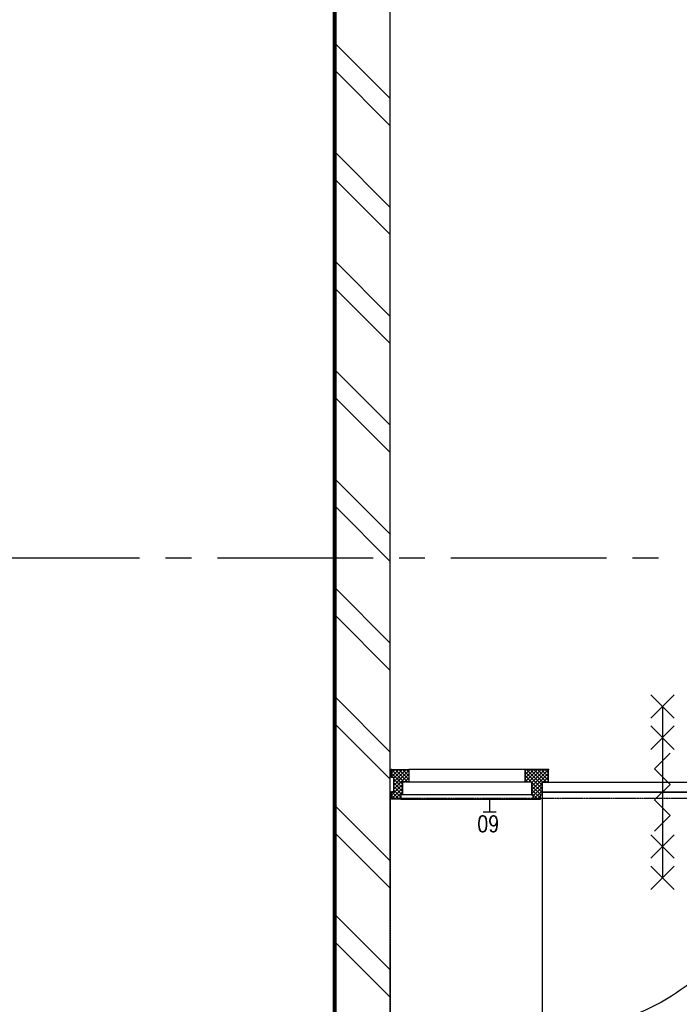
# Model space of a CAD drawing. Extents: x -66955 to 52345, y -20450 to 69550.
# Tile 38 of 132: x -58018 to -55476, y 25265 to 29061. Entities that reach past the tile are written whole.
import ezdxf
from ezdxf.enums import TextEntityAlignment as Align

# ---------------------------------------------------------------- set-up
doc = ezdxf.new("R2010")
doc.units = 0
doc.header["$MEASUREMENT"] = 0
doc.linetypes.add('DASHED', pattern=[0.75, 0.5, -0.25])
doc.linetypes.add('LEEG', pattern=[1, -1])
for name, color, linetype in [('STRAMIEN--E7-', 7, 'CONTINUOUS'), ('VERD1--21-', 7, 'CONTINUOUS'), ('VERD1--22-', 7, 'CONTINUOUS'), ('VERD1--32-', 7, 'CONTINUOUS'), ('VERD1--E5-', 7, 'CONTINUOUS'), ('VERD1--E6-', 7, 'CONTINUOUS')]:
    doc.layers.add(name, color=color, linetype=linetype)
doc.styles.add('ROMANS', font='ROMANS', dxfattribs={"height": 0.2})
doc.styles.add('txt', font='TXT', dxfattribs={"height": 0.2})

# ---------------------------------------------------------------- blocks, each defined once
blk = doc.blocks.new('*O302')
at = {"layer": 'VERD1--E6-', "color": 7, "linetype": 'CONTINUOUS'}
for p, q in [((-45, 375), (45, 285)), ((-45, 285), (45, 375)), ((0, 330), (0, -330)), ((-45, 255), (45, 165)), ((-45, 165), (45, 255)), ((-45, -165), (45, -255)), ((-45, -255), (45, -165)), ((-45, -285), (45, -375)), ((-45, -375), (45, -285))]:
    blk.add_line(p, q, dxfattribs=at)
blk.add_lwpolyline([(30, 150), (-30, 90), (30.02, 30), (-30, -30), (30, -90), (-30, -150)], dxfattribs=at)
blk = doc.blocks.new('*O326')
at = {"layer": 'VERD1--32-', "color": 7, "linetype": 'CONTINUOUS'}
for p, q in [((-1525, 494.37), (-1510.86, 508.51)), ((-1525, 480.23), (-1496.72, 508.51)), ((-1525, 508.51), (-1478, 461.51)), ((-1525, 494.37), (-1483, 452.37)), ((-1516, 475.08), (-1482.57, 508.51)), ((-1516, 460.94), (-1468.43, 508.51)), ((-1516, 446.8), (-1458, 504.8)), ((-1510.86, 508.51), (-1463.86, 461.51)), ((-1496.72, 508.51), (-1458, 469.79)), ((-1482.57, 508.51), (-1458, 483.94)), ((-1468.43, 508.51), (-1458, 498.08)), ((-1004.85, 508.51), (-1010, 503.36)), ((-990.71, 508.51), (-1010, 489.22)), ((-976.57, 508.51), (-1010, 475.08)), ((-945, 434.52), (-1010, 499.52)), ((-962.43, 508.51), (-1009.43, 461.51)), ((-945, 448.66), (-1004.85, 508.51)), ((-948.28, 508.51), (-995.28, 461.51)), ((-943.71, 461.51), (-990.71, 508.51)), ((-934.14, 508.51), (-985, 457.65)), ((-920, 508.51), (-985, 443.51)), ((-920, 494.37), (-985, 429.37)), ((-929.57, 461.51), (-976.57, 508.51)), ((-920, 466.08), (-962.43, 508.51)), ((-920, 480.23), (-948.28, 508.51)), ((-920, 494.37), (-934.14, 508.51)), ((-1525, 480.23), (-1523.28, 478.51)), ((-1516, 432.66), (-1458, 490.66)), ((-1516, 471.23), (-1483, 438.23)), ((-1516, 457.08), (-1483, 424.08)), ((-1473.01, 461.51), (-1458, 476.52)), ((-1458.86, 461.51), (-1458, 462.37)), ((-986.14, 461.51), (-1010, 485.37)), ((-1000.28, 461.51), (-1010, 471.23)), ((-945, 420.37), (-985, 460.37)), ((-920, 480.23), (-938.72, 461.51)), ((-920, 466.08), (-924.57, 461.51)), ((-1525, 409.52), (-1483, 451.52)), ((-1525, 395.37), (-1483, 437.37)), ((-1525, 423.66), (-1524.15, 424.51)), ((-1525, 423.66), (-1495.85, 394.51)), ((-1516, 442.94), (-1483.57, 410.51)), ((-1516, 428.8), (-1489, 401.8)), ((-1511.72, 394.51), (-1483, 423.23)), ((-945, 455.23), (-985, 415.23)), ((-949.28, 410.51), (-985, 446.23)), ((-951, 398.09), (-985, 432.09)), ((-961.56, 394.51), (-985, 417.95)), ((-945, 441.08), (-979, 407.08)), ((-945, 426.94), (-977.43, 394.51)), ((-1525, 409.52), (-1509.99, 394.51)), ((-1525, 395.37), (-1524.14, 394.51)), ((-1497.58, 394.51), (-1489, 403.09)), ((-975.71, 394.51), (-979, 397.8)), ((-951, 406.8), (-963.29, 394.51)), ((-945, 412.8), (-947.29, 410.51))]:
    blk.add_line(p, q, dxfattribs=at)
for points in [[(-1525, 508.51), (-1458, 508.51), (-1458, 461.51), (-1483, 461.51), (-1483, 410.51), (-1489, 410.51), (-1489, 394.51), (-1525, 394.51), (-1525, 424.51), (-1516, 424.51), (-1516, 478.51), (-1525, 478.51)], [(-1525, 508.51), (-1458, 508.51), (-1458, 461.51), (-1483, 461.51), (-1483, 410.51), (-1489, 410.51), (-1489, 394.51), (-1525, 394.51), (-1525, 424.51), (-1516, 424.51), (-1516, 478.51), (-1525, 478.51)], [(-1010, 508.51), (-1458, 508.51), (-1458, 461.51), (-1010, 461.51)], [(-920, 508.51), (-1010, 508.51), (-1010, 461.51), (-985, 461.51), (-985, 410.51), (-979, 410.51), (-979, 394.51), (-951, 394.51), (-951, 410.51), (-945, 410.51), (-945, 461.51), (-920, 461.51)], [(-920, 508.51), (-1010, 508.51), (-1010, 461.51), (-985, 461.51), (-985, 410.51), (-979, 410.51), (-979, 394.51), (-951, 394.51), (-951, 410.51), (-945, 410.51), (-945, 461.51), (-920, 461.51)], [(-1483, 461.51), (-985, 461.51), (-985, 410.51), (-1483, 410.51)], [(-943, 459.51), (-13, 459.51), (-13, 421.51), (-943, 421.51)], [(-979, 410.51), (-1489, 410.51), (-1489, 394.51), (-979, 394.51)]]:
    blk.add_lwpolyline(points, close=True, dxfattribs=at)
blk.add_lwpolyline([(-13, 421.5, -0.4142136), (-943, -508.49), (-943, 421.51), (-13, 421.51)], format="xyb", dxfattribs=at)
for p in [(-1525, 508.51), (-920, 508.51)]:
    blk.add_point(p, dxfattribs=at)
at = {"layer": 'VERD1--32-', "color": 7, "linetype": 'CONTINUOUS', "style": 'txt'}
blk.add_text('67x114', height=10, rotation=90, dxfattribs=at).set_placement((-1492, 432.51))
blk = doc.blocks.new('BI$IIS')
at = {"layer": 'VERD1--32-', "color": 7, "linetype": 'CONTINUOUS'}
blk.add_blockref('*O326', (1525, -508.51), dxfattribs=at)

msp = doc.modelspace()

# ---------------------------------------------------------------- linework, layer by layer
at = {"layer": 'STRAMIEN--E7-', "color": 6, "linetype": 'CONTINUOUS'}
for p, q in [((-57856, 26985), (-58156, 26985)), ((-57556, 26985), (-57856, 26985)), ((-57356, 26985), (-57456, 26985)), ((-56956, 26985), (-57256, 26985)), ((-56656, 26985), (-56956, 26985)), ((-56456, 26985), (-56556, 26985)), ((-56056, 26985), (-56356, 26985)), ((-55756, 26985), (-56056, 26985)), ((-55556, 26985), (-55656, 26985))]:
    msp.add_line(p, q, dxfattribs=at)
at = {"layer": 'VERD1--21-', "color": 7, "linetype": 'CONTINUOUS'}
for p, q in [((-56800, 21565), (-56800, 31415)), ((-56590, 21355), (-56590, 31415)), ((-56590, 28757.5), (-56800, 28967.5)), ((-56590, 28652.5), (-56800, 28862.5)), ((-56590, 28337.5), (-56800, 28547.5)), ((-56590, 28232.5), (-56800, 28442.5)), ((-56590, 27917.5), (-56800, 28127.5)), ((-56590, 27812.5), (-56800, 28022.5)), ((-56590, 27497.5), (-56800, 27707.5)), ((-56590, 27392.5), (-56800, 27602.5)), ((-56590, 27077.5), (-56800, 27287.5)), ((-56590, 26972.5), (-56800, 27182.5)), ((-56590, 26657.5), (-56800, 26867.5)), ((-56590, 26552.5), (-56800, 26762.5)), ((-56590, 26237.5), (-56800, 26447.5)), ((-56590, 26132.5), (-56800, 26342.5)), ((-56590, 25817.5), (-56800, 26027.5)), ((-56590, 25712.5), (-56800, 25922.5)), ((-56590, 25397.5), (-56800, 25607.5)), ((-56590, 25292.5), (-56800, 25502.5))]:
    msp.add_line(p, q, dxfattribs=at)
at = {"layer": 'VERD1--22-', "color": 7, "linetype": 'CONTINUOUS'}
for p, q in [((-56810, 31318.5), (-56810, 21575)), ((-56800, 31318.5), (-56800, 21565))]:
    msp.add_line(p, q, dxfattribs=at)
at = {"layer": 'VERD1--22-', "color": 7, "linetype": 'LEEG'}
msp.add_line((-56805, 31318.5), (-56805, 21570), dxfattribs=at)
at = {"layer": 'VERD1--E5-', "color": 1, "linetype": 'CONTINUOUS'}
for p, q in [((-56207, 26056), (-56207, 26006)), ((-56182, 26006), (-56232, 26006))]:
    msp.add_line(p, q, dxfattribs=at)
at = {"layer": 'VERD1--E5-', "color": 1, "linetype": 'DASHED'}
msp.add_lwpolyline([(0, 25520), (0, 11615), (-49440, 11635), (-49437.91, 16805), (-53531.92, 16806.65), (-53530, 21573.81), (-53530, 26058), (-56590, 26058), (-56590, 21355), (-63430, 21355), (-63430, 24243), (-65252, 24243), (-65252, 24225), (-65551, 24225)], dxfattribs=at)

# ---------------------------------------------------------------- block references
at = {"layer": 'VERD1--32-', "color": 7, "linetype": 'CONTINUOUS'}
msp.add_blockref('BI$IIS', (-56585, 26170), dxfattribs=at)
at = {"layer": 'VERD1--E6-', "color": 7, "linetype": 'CONTINUOUS'}
msp.add_blockref('*O302', (-55541, 26083), dxfattribs=at)

# ---------------------------------------------------------------- texts
at = {"layer": 'VERD1--E5-', "color": 1, "linetype": 'CONTINUOUS', "style": 'ROMANS', "width": 0.8}
msp.add_text('60', height=62.5, rotation=180, dxfattribs=at).set_placement((-56212.16, 25960.66), align=Align.MIDDLE)

doc.saveas('drawing.dxf')
